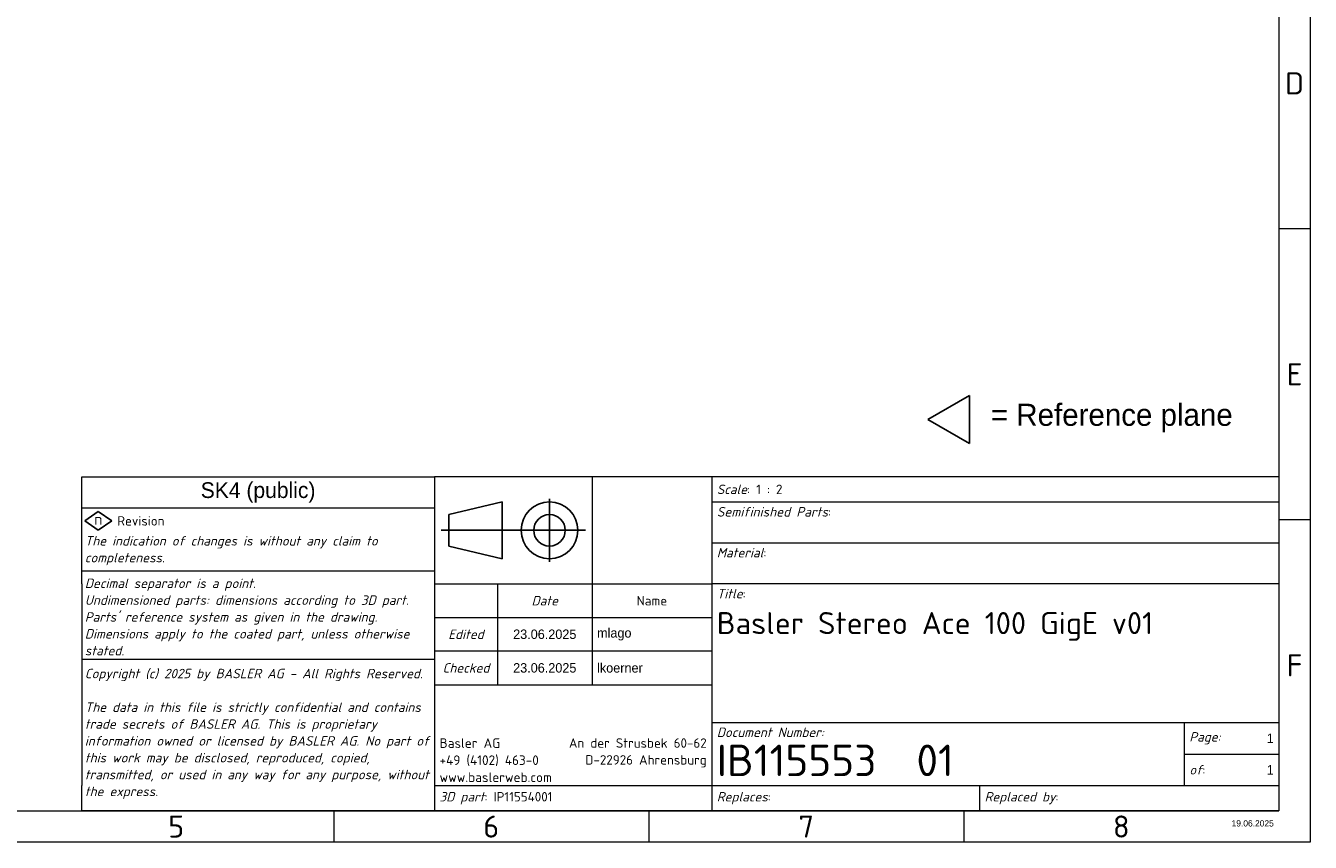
# Model space of a CAD drawing. Header units: millimetres. Extents: x 10 to 830, y 10 to 584.
# Tile 11 of 24: x 422 to 830, y 10 to 269. Entities that reach past the tile are written whole.
import ezdxf
from ezdxf.enums import TextEntityAlignment as Align

# ---------------------------------------------------------------- set-up
doc = ezdxf.new("R2018")
doc.units = ezdxf.units.MM
doc.header["$LTSCALE"] = 2
for name, color, linetype, lineweight in [('RAHM2', 7, 'Continuous', 25), ('Rahmen (ISO)', 7, 'Continuous', 70), ('Skizziergeometrie (ISO)', 7, 'Continuous', 25), ('Symbol (ISO)', 7, 'Continuous', 25), ('Symbole(DIN) 2', 7, 'Continuous', 25), ('Titel (ISO)', 7, 'Continuous', 50)]:
    doc.layers.add(name, color=color, linetype=linetype, lineweight=lineweight)
doc.layers.add('Skizziergeometrie (ISO) rot', color=1, linetype='Continuous', lineweight=25, true_color=0xff0000)
doc.styles.add('Aktuell-DIN', font='arial.ttf')
doc.styles.add('Bezeichnungstext (ISO)', font='isocpeur.ttf')
doc.styles.add('Notiztext (ISO)', font='isocpeur.ttf')
doc.styles.add('Textstil18', font='isocpeur.ttf')
doc.styles.add('Textstil22', font='arial.ttf')
doc.styles.add('Textstil49', font='isocpeur.ttf')
doc.styles.add('Textstil61', font='isocpeur.ttf')

# ---------------------------------------------------------------- blocks, each defined once
blk = doc.blocks.new('Schriftfelder Basler Ohne')
at = {"layer": 'RAHM2'}
for p, q in [((66.75, 49), (58.25, 47)), ((66.75, 40), (66.75, 49)), ((74.25, 49.5), (74.25, 39.5)), ((58.25, 47), (58.25, 42)), ((57.05, 44.5), (79.95, 44.5)), ((58.25, 42), (66.75, 40))]:
    blk.add_line(p, q, dxfattribs=at)
for radius in [4.5, 2.5]:
    blk.add_circle((74.25, 44.5), radius, dxfattribs=at)
at = {"layer": 'Skizziergeometrie (ISO) rot'}
for p, q in [((0.5, 46), (2.64, 47.5)), ((2.64, 47.5), (4.78, 46)), ((2.64, 44.5), (0.5, 46)), ((4.78, 46), (2.64, 44.5))]:
    blk.add_line(p, q, dxfattribs=at)
at = {"layer": 'Titel (ISO)', "lineweight": 18}
for p, q in [((0, 36), (0, 53)), ((0, 53), (56, 53)), ((81, 53), (56, 53)), ((56, 53), (56, 44.5)), ((100, 53), (81, 53)), ((81, 53), (81, 36)), ((190, 53), (100, 53)), ((100, 53), (100, 36)), ((190, 53), (190, 49)), ((100, 49), (190, 49)), ((190, 49), (190, 36)), ((56, 48), (0, 48)), ((56, 44.5), (56, 36)), ((100, 42.5), (190, 42.5)), ((56, 38), (0, 38)), ((0, 36), (0, 32)), ((56, 36), (56, 30.67)), ((56, 36), (66, 36)), ((66, 36), (66, 30.67)), ((66, 36), (81, 36)), ((81, 36), (100, 36)), ((81, 36), (81, 20)), ((190, 36), (100, 36)), ((100, 36), (100, 14)), ((190, 36), (190, 14)), ((0, 32), (0, 28)), ((56, 30.67), (100, 30.67)), ((56, 30.67), (56, 25.33)), ((66, 30.67), (66, 25.33)), ((0, 28), (0, 24)), ((100, 25.33), (56, 25.33)), ((56, 25.33), (56, 20)), ((66, 25.33), (66, 20)), ((0, 24), (0, 20)), ((56, 24), (0, 24)), ((0, 20), (0, 16)), ((56, 20), (100, 20)), ((56, 20), (56, 4)), ((0, 16), (0, 12)), ((100, 14), (175, 14)), ((100, 14), (100, 4)), ((175, 14), (175, 9)), ((175, 14), (190, 14)), ((190, 14), (190, 4)), ((0, 12), (0, 8)), ((175, 9), (190, 9)), ((175, 9), (175, 4)), ((0, 8), (0, 4)), ((0, 0), (0, 4)), ((56, 4), (56, 0)), ((56, 4), (100, 4)), ((100, 4), (142.5, 4)), ((100, 4), (100, 0)), ((142.5, 4), (142.5, 0)), ((142.5, 4), (175, 4)), ((175, 4), (190, 4)), ((190, 4), (190, 0)), ((56, 0), (0, 0)), ((106.26, 0), (56, 0)), ((142.5, 0), (106.26, 0)), ((190, 0), (142.5, 0))]:
    blk.add_line(p, q, dxfattribs=at)
at = {"layer": 'Symbol (ISO)', "color": 1, "true_color": 0xff0000, "insert": (2.64, 46.27), "char_height": 1.8, "attachment_point": 5, "style": 'Notiztext (ISO)'}
blk.add_mtext('\\fISOCPEUR|b0|i0;{\\H1.8000;n}', dxfattribs=at)
at = {"layer": 'Symbol (ISO)', "color": 7, "insert": (5.64, 46), "char_height": 1.5, "width": 12.2405, "attachment_point": 4, "style": 'Notiztext (ISO)'}
blk.add_mtext('\\fISOCPEUR|b0|i0;{\\H1.5000;Revision}', dxfattribs=at)
at = {"layer": 'Titel (ISO)', "style": 'Notiztext (ISO)'}
for s, insert, char_height, width, attachment_point in [('\\fISOCPEUR|b0|i1;{\\H1.5000;Scale}\\fISOCPEUR|b0|i0;{\\H1.5000;: 1 : 2}', (100.8, 51), 1.5, 75.3986, 4), ('\\fISOCPEUR|b0|i1;{\\H1.5000;Title}\\fISOCPEUR|b0|i0;{\\H1.5000;:}', (100.8, 35.2), 1.5, 10.392, 1), ('\\fISOCPEUR|b0|i1;{\\H1.5000;Date}', (73.5, 33.33), 1.5, 13.0743, 5), ('\\fISOCPEUR|b0|i0;{\\H1.5000;Name}', (90.5, 33.33), 1.5, 13.0743, 5), ('\\fISOCPEUR|b0|i1;{\\H1.5000;Document Number:}', (100.8, 13.2), 1.5, 75.3986, 1), ('\\fISOCPEUR|b0|i0;{\\H5.0000;IB115553  01}', (100.8, 8), 5, 64.2355, 4)]:
    blk.add_mtext(s, dxfattribs=dict(at, insert=insert, char_height=char_height, width=width, attachment_point=attachment_point))
for s, insert, char_height, attachment_point in [('\\fISOCPEUR|b0|i1;{\\H1.5200;Semifinished Parts}\\fISOCPEUR|b0|i0;{\\H1.5217;:}', (100.8, 48.2), 3.5, 1), ('\\fISOCPEUR|b0|i1;{\\H1.5000;Material}\\fISOCPEUR|b0|i0;{\\H1.5217;:}', (100.8, 41.72), 3.5, 1), ('\\fISOCPEUR|b0|i1;{\\H1.5000;Edited}', (61, 28), 1.5, 5), ('\\fISOCPEUR|b0|i1;{\\H1.5000;Checked}', (61, 22.67), 1.5, 5), ('\\fISOCPEUR|b0|i1;{\\H1.5000;Page:}', (175.8, 11.5), 1.5, 4), ('\\fISOCPEUR|b0|i1;{\\H1.5000;of}\\fISOCPEUR|b0|i0;{\\H1.5000;:}', (175.8, 6.5), 1.5, 4), ('\\fISOCPEUR|b0|i1;{\\H1.5000;3D part}\\fISOCPEUR|b0|i0;{\\H1.5000;: IP11554001}', (56.8, 2), 1.5, 4), ('\\fISOCPEUR|b0|i1;{\\H1.5000;Replaces}\\fISOCPEUR|b0|i0;{\\H1.5000;: }', (100.8, 2), 1.5, 4), ('\\fISOCPEUR|b0|i1;{\\H1.5000;Replaced by}\\fISOCPEUR|b0|i0;{\\H1.5000;: }', (143.3, 2), 1.5, 4)]:
    blk.add_mtext(s, dxfattribs=dict(at, insert=insert, char_height=char_height, attachment_point=attachment_point))
for s, insert, char_height, width, attachment_point, line_spacing_factor in [('\\fISOCPEUR|b0|i1;{\\H1.5000;The indication of changes is without any claim to completeness.}', (0.5, 41.27), 1.5, 54.3095, 4, 1.068348), ("\\fISOCPEUR|b0|i1;{\\H1.5000;Decimal separator is a point.\\P}\\fISOCPEUR|b0|i1;{\\H1.5000;Undimensioned parts: dimensions according to }\\fISOCPEUR|b0|i1;{\\H1.5000;3D part}\\fISOCPEUR|b0|i1;{\\H1.5000;.\\P}\\fISOCPEUR|b0|i1;{\\H1.5000;Parts' reference system as given in the drawing.\\P}\\fISOCPEUR|b0|i1;{\\H1.5000;Dimensions apply to the coated part, unless otherwise stated.}", (0.5, 30.75), 1.5, 54.3812, 4, 1.068348), ('\\fISOCPEUR|b0|i0;{\\H3.5000;Basler Stereo Ace 100 GigE v01\\P}', (100.8, 31.53), 3.5, 82.4278, 1, 1.714286), ('\\fISOCPEUR|b0|i1;{\\H1.5000;Copyright (c) 2025 by BASLER AG - All Rights Reserved.\\P}\\fISOCPEUR|b0|i1;{\\H1.5000;\\P}\\fISOCPEUR|b0|i1;{\\H1.5000;The data in this file is strictly confidential and contains trade secrets of BASLER AG. This is proprietary information owned or licensed by BASLER AG. No part of this work may be disclosed, reproduced, copied, transmitted, or used in any way for any purpose, without the express.}', (0.5, 12.2), 1.5, 54.6401, 4, 1.068348)]:
    blk.add_mtext(s, dxfattribs=dict(at, insert=insert, char_height=char_height, width=width, attachment_point=attachment_point, line_spacing_factor=line_spacing_factor))
at = {"layer": 'Titel (ISO)', "line_spacing_factor": 1.068348, "style": 'Notiztext (ISO)'}
for s, insert, char_height, attachment_point in [('\\fISOCPEUR|b0|i0;{\\H1.5217;Basler AG\\P}\\fISOCPEUR|b0|i0;{\\H1.5217;+49 (4102) 463-0\\P}\\fISOCPEUR|b0|i0;{\\H1.5217;www.baslerweb.com}', (56.8, 11.5), 1.5217, 1), ('\\fISOCPEUR|b0|i0;{\\H1.5000;An der Strusbek 60-62\\P}\\fISOCPEUR|b0|i0;{\\H1.5000;D-22926 Ahrensburg}', (99.2, 11.5), 1.5, 3)]:
    blk.add_mtext(s, dxfattribs=dict(at, insert=insert, char_height=char_height, attachment_point=attachment_point))
at = {"layer": 'Titel (ISO)'}
for tag, height, style, p in [('SPI_Sicherheitsklasse', 2.5, 'Textstil18', (28, 50.5)), ('SPI_Bearbeitungsdatum', 1.5, 'Textstil61', (73.5, 28)), ('SPI_Pruefdatum', 1.5, 'Textstil61', (73.5, 22.67))]:
    blk.add_attdef(tag, text='', height=height, dxfattribs=dict(at, style=style)).set_placement(p, align=Align.MIDDLE_CENTER)
at = {"layer": 'Titel (ISO)', "style": 'Textstil18'}
for tag, p in [('SPI_Halbzeug1', (100.8, 45.8)), ('SPI_Werkstoff', (100.8, 39.3))]:
    blk.add_attdef(tag, text='', height=2.5, dxfattribs=at).set_placement(p, align=Align.TOP_LEFT)
at = {"layer": 'Titel (ISO)', "style": 'Textstil61'}
for tag, p in [('SPI_Bearbeiter', (81.8, 28)), ('SPI_Pruefer', (81.8, 22.67))]:
    blk.add_attdef(tag, text='', height=1.5, dxfattribs=at).set_placement(p, align=Align.MIDDLE_LEFT)
for tag, p in [('Blattnummer', (189.2, 11.5)), ('Anzahl_der_Blätter', (189.2, 6.5))]:
    blk.add_attdef(tag, text='', height=1.5, dxfattribs=at).set_placement(p, align=Align.MIDDLE_RIGHT)
at = {"layer": 'Titel (ISO)', "color": 9, "true_color": 0xc0c0c0, "style": 'Textstil49'}
blk.add_attdef('SPI_Resources', text='', height=1, dxfattribs=at).set_placement((189.2, -2), align=Align.MIDDLE_RIGHT)
blk = doc.blocks.new('Ränder Basler-A3')
at = {"layer": 'Rahmen (ISO)', "color": 7, "lineweight": 18}
for p, q in [((415, 292), (415, 5)), ((415, 5), (5, 5))]:
    blk.add_line(p, q, dxfattribs=at)
at = {"layer": 'Rahmen (ISO)', "lineweight": 18}
for p, q in [((410, 287), (410, 10)), ((10, 10), (410, 10)), ((310, 10), (310, 5)), ((360, 10), (360, 5))]:
    blk.add_line(p, q, dxfattribs=at)
at = {"layer": 'Rahmen (ISO)', "color": 7, "linetype": 'Continuous', "lineweight": 18}
for p, q in [((415, 102.33), (410, 102.33)), ((415, 56.17), (410, 56.17)), ((260, 10), (260, 5))]:
    blk.add_line(p, q, dxfattribs=at)
at = {"layer": 'Rahmen (ISO)', "char_height": 3.5, "attachment_point": 5, "style": 'Bezeichnungstext (ISO)'}
for s, insert in [('\\fISOCPEUR|b0|i0;{\\H3.5000;D}', (412.5, 125.42)), ('\\fISOCPEUR|b0|i0;{\\H3.5000;E}', (412.5, 79.25)), ('\\fISOCPEUR|b0|i0;{\\H3.5000;F}', (412.5, 33.08)), ('\\fISOCPEUR|b0|i0;{\\H3.5000;5}', (235, 7.5)), ('\\fISOCPEUR|b0|i0;{\\H3.5000;6}', (285, 7.5)), ('\\fISOCPEUR|b0|i0;{\\H3.5000;7}', (335, 7.5)), ('\\fISOCPEUR|b0|i0;{\\H3.5000;8}', (385, 7.5))]:
    blk.add_mtext(s, dxfattribs=dict(at, insert=insert))
blk = doc.blocks.new('Spezielle Angaben')
at = {"layer": 'Skizziergeometrie (ISO)'}
for p, q in [((0, 0), (6.58, 3.8)), ((6.58, -3.8), (6.58, 3.8)), ((6.58, -3.8), (0, 0))]:
    blk.add_line(p, q, dxfattribs=at)
at = {"layer": 'Symbole(DIN) 2', "color": 7, "style": 'Aktuell-DIN'}
blk.add_attdef('Angaben:', text='', height=3.5, dxfattribs=at).set_placement((10, 2.5), align=Align.TOP_LEFT)
at = {"layer": 'Symbole(DIN) 2', "color": 7, "style": 'Textstil22'}
blk.add_attdef('Position:', text='', height=2.5, dxfattribs=at).set_placement((2.5, 0), align=Align.MIDDLE_LEFT)

msp = doc.modelspace()

# ---------------------------------------------------------------- block references
at = {"xscale": 2, "yscale": 2, "zscale": 2}
msp.add_blockref('Ränder Basler-A3', (0, 0), dxfattribs=at)
ref = msp.add_blockref('Spezielle Angaben', (708.61461746, 144.15949363), dxfattribs=dict(xscale=2, yscale=2, zscale=2))
lines = msp.add_mtext('= Reference plane', dxfattribs={"layer": 'Symbole(DIN) 2', "color": 7, "insert": (728.61461746, 149.15949363), "char_height": 6.9999998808, "width": 220, "attachment_point": 1, "style": 'Aktuell-DIN'})
ref.add_attrib('Angaben:', '', (728.61461746, 149.15949363)).embed_mtext(lines)
ref = msp.add_blockref('Schriftfelder Basler Ohne', (440, 20), dxfattribs=dict(xscale=2, yscale=2, zscale=2))
lines = msp.add_mtext('SK4 (public)', dxfattribs={"layer": 'Titel (ISO)', "insert": (496, 121), "char_height": 5.0001001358, "attachment_point": 5, "style": 'Textstil18'})
ref.add_attrib('SPI_Sicherheitsklasse', '', (496, 121)).embed_mtext(lines)
lines = msp.add_mtext('1', dxfattribs={"layer": 'Titel (ISO)', "insert": (818.4, 43), "char_height": 3.00000012, "attachment_point": 6, "style": 'Textstil61'})
ref.add_attrib('Blattnummer', '', (818.4, 43)).embed_mtext(lines)
lines = msp.add_mtext('1', dxfattribs={"layer": 'Titel (ISO)', "insert": (818.4, 33), "char_height": 3.00000012, "attachment_point": 6, "style": 'Textstil61'})
ref.add_attrib('Anzahl_der_Blätter', '', (818.4, 33)).embed_mtext(lines)
lines = msp.add_mtext('23.06.2025', dxfattribs={"layer": 'Titel (ISO)', "insert": (587, 76), "char_height": 3.000000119, "attachment_point": 5, "style": 'Textstil61'})
ref.add_attrib('SPI_Bearbeitungsdatum', '', (587, 76)).embed_mtext(lines)
lines = msp.add_mtext('mlago', dxfattribs={"layer": 'Titel (ISO)', "insert": (603.6, 76), "char_height": 3.000000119, "attachment_point": 4, "style": 'Textstil61'})
ref.add_attrib('SPI_Bearbeiter', '', (603.6, 76)).embed_mtext(lines)
lines = msp.add_mtext('23.06.2025', dxfattribs={"layer": 'Titel (ISO)', "insert": (587, 65.33333333), "char_height": 3.000000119, "attachment_point": 5, "style": 'Textstil61'})
ref.add_attrib('SPI_Pruefdatum', '', (587, 65.33333333)).embed_mtext(lines)
lines = msp.add_mtext('lkoerner', dxfattribs={"layer": 'Titel (ISO)', "insert": (603.6, 65.33333333), "char_height": 3.000000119, "attachment_point": 4, "style": 'Textstil61'})
ref.add_attrib('SPI_Pruefer', '', (603.6, 65.33333333)).embed_mtext(lines)
lines = msp.add_mtext('19.06.2025', dxfattribs={"layer": 'Titel (ISO)', "color": 9, "true_color": 0xc0c0c0, "insert": (818.4, 16), "char_height": 2.00000003, "attachment_point": 6, "style": 'Textstil49'})
ref.add_attrib('SPI_Resources', '', (818.4, 16)).embed_mtext(lines)

doc.saveas('drawing.dxf')
